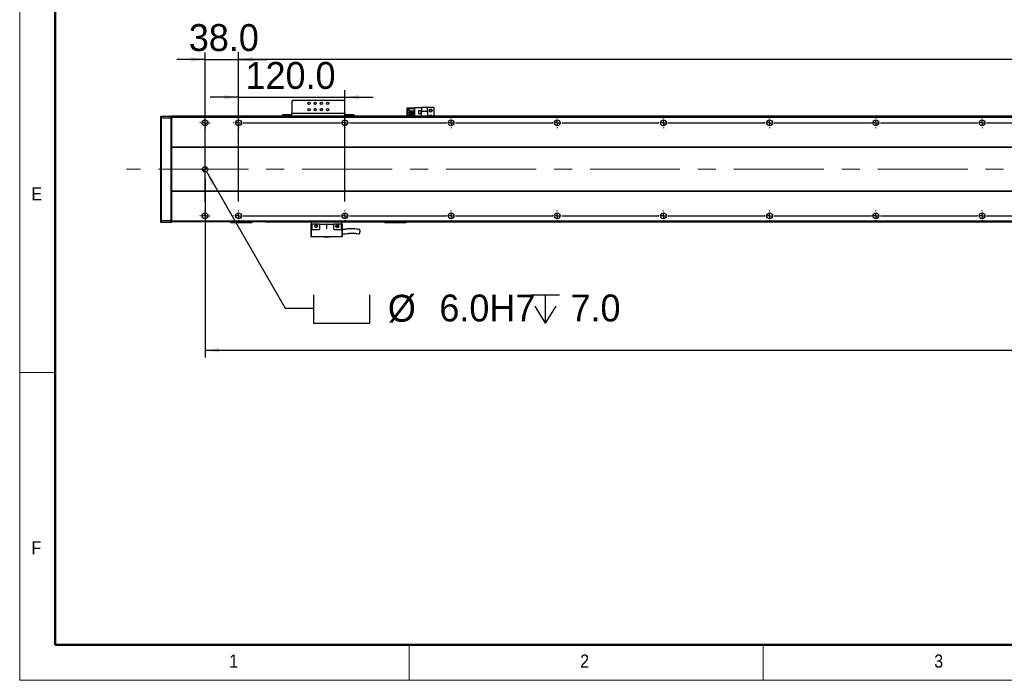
# Model space of a CAD drawing. Header units: millimetres. Extents: x 40 to 3320, y 40 to 2336.
# Tile 1 of 9: x 40 to 1153, y 40 to 787. Entities that reach past the tile are written whole.
import ezdxf

# ---------------------------------------------------------------- set-up
doc = ezdxf.new("R2010")
doc.units = ezdxf.units.MM
doc.header["$LTSCALE"] = 8
doc.linetypes.add('CENTERX2', pattern=[20.32, 12.7, -2.54, 2.54, -2.54])
doc.layers.add('DIMNS', color=7, linetype='Continuous')
doc.styles.add('SLDTEXTSTYLE1', font='Gothic.ttf', dxfattribs={"width": 0.913})
doc.styles.add('SLDTEXTSTYLE8', font='txt')
doc.dimstyles.new('SLDDIMSTYLE0', dxfattribs={"dimtxt": 30.4, "dimasz": 16, "dimexe": 0, "dimexo": 0.0625, "dimgap": 7.6, "dimtad": 2, "dimdec": 1, "dimrnd": 1e-09, "dimzin": 4, "dimdsep": 46, "dimtxsty": 'SLDTEXTSTYLE8', "dimsah": 1, "dimcen": 0.09, "dimadec": 0, "dimazin": 1, "dimtfac": 1, "dimtdec": 1, "dimtofl": 0, "dimtmove": 0, "dimatfit": 3, "dimfxl": 0, "dimfrac": 2, "dimtolj": 1, "dimtzin": 12, "dimarcsym": 0})
doc.dimstyles.new('SLDDIMSTYLE1', dxfattribs={"dimtxt": 30.4, "dimasz": 16, "dimexe": 0, "dimexo": 0.0625, "dimgap": 7.6, "dimtad": 2, "dimdec": 1, "dimrnd": 1e-09, "dimzin": 4, "dimdsep": 46, "dimtxsty": 'SLDTEXTSTYLE8', "dimsah": 1, "dimcen": 0.09, "dimadec": 0, "dimazin": 1, "dimtfac": 1, "dimtdec": 1, "dimtmove": 0, "dimatfit": 0, "dimfxl": 0, "dimfrac": 2, "dimtolj": 1, "dimtzin": 12, "dimarcsym": 0})
doc.dimstyles.new('SLDDIMSTYLE4', dxfattribs={"dimtxt": 30.4, "dimasz": 16, "dimexe": 0, "dimexo": 0.0625, "dimgap": 7.6, "dimtad": 0, "dimtih": 1, "dimtoh": 1, "dimdec": 1, "dimrnd": 1e-09, "dimzin": 4, "dimdsep": 46, "dimtxsty": 'SLDTEXTSTYLE8', "dimsah": 1, "dimcen": 0, "dimadec": 0, "dimazin": 1, "dimtfac": 1, "dimtdec": 1, "dimtofl": 0, "dimtmove": 0, "dimatfit": 3, "dimfxl": 0, "dimfrac": 2, "dimtolj": 1, "dimtzin": 12, "dimarcsym": 0})

# ---------------------------------------------------------------- blocks, each defined once
blk = doc.blocks.new('_D_13')
at = {"layer": 'DIMNS'}
for p, q in [((249.4, 607.3), (249.4, 405)), ((2485.4, 601.8), (2485.4, 405)), ((249.4, 413), (2485.4, 413))]:
    blk.add_line(p, q, dxfattribs=at)
for points in [[(249.4, 413), (265.4, 410.6), (265.4, 415.4)], [(2485.4, 413), (2469.4, 415.4), (2469.4, 410.6)]]:
    blk.add_solid(points, dxfattribs=at)
at = {"layer": 'DIMNS', "insert": (1303.6, 452.9), "char_height": 30.4, "attachment_point": 1, "style": 'SLDTEXTSTYLE8'}
blk.add_mtext('2236.0', dxfattribs=at)
blk = doc.blocks.new('SW_SYMBOL_HOLE_SPOT')
at = {"layer": 'DIMNS', "color": 0}
for p, q in [((0, 7000), (0, 600)), ((12800, 600), (12800, 7000)), ((0, 600), (12800, 600))]:
    blk.add_line(p, q, dxfattribs=at)
blk = doc.blocks.new('SW_SYMBOL_HOLE_DEPTH')
at = {"layer": 'DIMNS', "color": 0}
for p, q in [((0, 7000), (6400, 7000)), ((3200, 7000), (3200, 600)), ((800, 4440), (3200, 600)), ((5600, 4440), (3200, 600))]:
    blk.add_line(p, q, dxfattribs=at)
blk = doc.blocks.new('_D_15')
at = {"layer": 'DIMNS'}
for p, q in [((250.9, 614.9), (339.9, 460.7)), ((339.9, 460.7), (371.9, 460.7))]:
    blk.add_line(p, q, dxfattribs=at)
blk.add_solid([(250.9, 614.9), (256.8, 599.8), (261, 602.2)], dxfattribs=at)
at = {"layer": 'DIMNS', "xscale": 0.004985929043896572, "yscale": 0.004985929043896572, "zscale": 0.004985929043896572}
for name, p in [('SW_SYMBOL_HOLE_SPOT', (371.9, 440.6)), ('SW_SYMBOL_HOLE_DEPTH', (617.9, 440.6))]:
    blk.add_blockref(name, p, dxfattribs=at)
at = {"layer": 'DIMNS', "char_height": 30.4, "attachment_point": 1, "style": 'SLDTEXTSTYLE8'}
for s, insert in [('%%c', (456, 475.7)), (' 6.0H7', (502.9, 476)), ('7.0', (662.4, 476))]:
    blk.add_mtext(s, dxfattribs=dict(at, insert=insert))
blk = doc.blocks.new('_D_18')
at = {"layer": 'DIMNS'}
for p, q in [((287.4, 686), (287.4, 749.8)), ((2447.4, 686), (2447.4, 749.8)), ((2447.4, 741.8), (287.4, 741.8))]:
    blk.add_line(p, q, dxfattribs=at)
for points in [[(287.4, 741.8), (303.4, 739.4), (303.4, 744.2)], [(2447.4, 741.8), (2431.4, 744.2), (2431.4, 739.4)]]:
    blk.add_solid(points, dxfattribs=at)
at = {"layer": 'DIMNS', "char_height": 30.4, "attachment_point": 1, "style": 'SLDTEXTSTYLE8'}
for s, insert in [('2160.0', (1163.9, 781.7)), ('=18×120.0(PITCH)', (1282.8, 781.7))]:
    blk.add_mtext(s, dxfattribs=dict(at, insert=insert))
blk = doc.blocks.new('_D_19')
at = {"layer": 'DIMNS'}
for p, q in [((249.4, 581), (249.4, 749.7)), ((287.4, 581), (287.4, 749.7)), ((249.4, 741.7), (217.4, 741.7)), ((249.4, 741.7), (287.4, 741.7)), ((287.4, 741.7), (319.4, 741.7))]:
    blk.add_line(p, q, dxfattribs=at)
for points in [[(249.4, 741.7), (233.4, 744.1), (233.4, 739.3)], [(287.4, 741.7), (303.4, 739.3), (303.4, 744.1)]]:
    blk.add_solid(points, dxfattribs=at)
at = {"layer": 'DIMNS', "insert": (231.1, 781.6), "char_height": 30.4, "attachment_point": 1, "style": 'SLDTEXTSTYLE8'}
blk.add_mtext('38.0', dxfattribs=at)
blk = doc.blocks.new('_D_21')
at = {"layer": 'DIMNS'}
for p, q in [((287.4, 581), (287.4, 706.9)), ((407.4, 581), (407.4, 706.9)), ((287.4, 698.9), (255.4, 698.9)), ((287.4, 698.9), (407.4, 698.9)), ((407.4, 698.9), (439.4, 698.9))]:
    blk.add_line(p, q, dxfattribs=at)
for points in [[(287.4, 698.9), (271.4, 701.3), (271.4, 696.5)], [(407.4, 698.9), (423.4, 696.5), (423.4, 701.3)]]:
    blk.add_solid(points, dxfattribs=at)
at = {"layer": 'DIMNS', "insert": (295.2, 738.8), "char_height": 30.4, "attachment_point": 1, "style": 'SLDTEXTSTYLE8'}
blk.add_mtext('120.0', dxfattribs=at)
blk = doc.blocks.new('SW_CENTERMARKSYMBOL_1')
at = {"layer": 'DIMNS', "color": 0}
for p, q in [((-5.08, 105), (-5.84, 105)), ((0, 105), (-2.54, 105)), ((0, 110.08), (0, 110.84)), ((0, 105), (0, 107.54)), ((0, 105), (0, 102.46)), ((0, 105), (2.54, 105)), ((5.08, 105), (5.84, 105)), ((392.92, 105), (392.16, 105)), ((398, 105), (395.46, 105)), ((398, 110.08), (398, 110.84)), ((398, 105), (398, 107.54)), ((398, 105), (398, 102.46)), ((398, 105), (400.54, 105)), ((403.08, 105), (403.84, 105)), ((0, 99.92), (0, 99.16)), ((398, 99.92), (398, 99.16)), ((-5.08, 0), (-5.84, 0)), ((0, 0), (-2.54, 0)), ((0, 5.08), (0, 5.84)), ((0, 0), (0, 2.54)), ((0, 0), (0, -2.54)), ((0, 0), (2.54, 0)), ((5.08, 0), (5.84, 0)), ((0, -5.08), (0, -5.84))]:
    blk.add_line(p, q, dxfattribs=at)
blk = doc.blocks.new('SW_CENTERMARKSYMBOL_2')
at = {"layer": 'DIMNS', "color": 0}
for p, q in [((-365.08, 0), (-365.84, 0)), ((-360, 0), (-362.54, 0)), ((-360, 5.08), (-360, 5.84)), ((-360, 0), (-360, 2.54)), ((-360, 0), (-360, -2.54)), ((-360, 0), (-357.46, 0)), ((-354.92, 0), (-245.08, 0)), ((-240, 0), (-242.54, 0)), ((-240, 5.08), (-240, 5.84)), ((-240, 0), (-240, 2.54)), ((-240, 0), (-240, -2.54)), ((-240, 0), (-237.46, 0)), ((-234.92, 0), (-125.08, 0)), ((-125.08, 0), (-125.84, 0)), ((-120, 0), (-122.54, 0)), ((-120, 0), (-122.54, 0)), ((-120, 0), (-122.54, 0)), ((-120, 5.08), (-120, 5.84)), ((-120, 0), (-120, 2.54)), ((-120, 0), (-120, 2.54)), ((-120, 0), (-120, 2.54)), ((-120, 0), (-120, -2.54)), ((-120, 0), (-117.46, 0)), ((-120, 0), (-120, -2.54)), ((-120, 0), (-117.46, 0)), ((-120, 0), (-120, -2.54)), ((-120, 0), (-117.46, 0)), ((-114.92, 0), (-114.16, 0)), ((-114.92, 0), (-5.08, 0)), ((-5.08, 0), (-5.84, 0)), ((0, 0), (-2.54, 0)), ((0, 0), (-2.54, 0)), ((0, 0), (-2.54, 0)), ((0, 0), (-2.54, 0)), ((0, 5.08), (0, 5.84)), ((0, 0), (0, 2.54)), ((0, 0), (0, 2.54)), ((0, 0), (0, 2.54)), ((0, 0), (0, 2.54)), ((0, 0), (0, -2.54)), ((0, 0), (2.54, 0)), ((0, 0), (0, -2.54)), ((0, 0), (2.54, 0)), ((0, 0), (0, -2.54)), ((0, 0), (2.54, 0)), ((0, 0), (0, -2.54)), ((0, 0), (2.54, 0)), ((5.08, 0), (5.84, 0)), ((5.08, 0), (114.92, 0)), ((114.92, 0), (114.16, 0)), ((120, 0), (117.46, 0)), ((120, 0), (117.46, 0)), ((120, 0), (117.46, 0)), ((120, 0), (117.46, 0)), ((120, 0), (117.46, 0)), ((120, 5.08), (120, 5.84)), ((120, 0), (120, 2.54)), ((120, 0), (120, 2.54)), ((120, 0), (120, 2.54)), ((120, 0), (120, 2.54)), ((120, 0), (120, 2.54)), ((120, 0), (120, -2.54)), ((120, 0), (122.54, 0)), ((120, 0), (120, -2.54)), ((120, 0), (122.54, 0)), ((120, 0), (120, -2.54)), ((120, 0), (122.54, 0)), ((120, 0), (120, -2.54)), ((120, 0), (122.54, 0)), ((120, 0), (120, -2.54)), ((120, 0), (122.54, 0)), ((125.08, 0), (125.84, 0)), ((125.08, 0), (234.92, 0)), ((234.92, 0), (234.16, 0)), ((234.92, 0), (234.16, 0)), ((240, 0), (237.46, 0)), ((240, 0), (237.46, 0)), ((240, 0), (237.46, 0)), ((240, 0), (237.46, 0)), ((240, 0), (237.46, 0)), ((240, 0), (237.46, 0)), ((240, 5.08), (240, 5.84)), ((240, 0), (240, 2.54)), ((240, 0), (240, 2.54)), ((240, 0), (240, 2.54)), ((240, 0), (240, 2.54)), ((240, 0), (240, 2.54)), ((240, 0), (240, 2.54)), ((240, 0), (240, -2.54)), ((240, 0), (242.54, 0)), ((240, 0), (240, -2.54)), ((240, 0), (242.54, 0)), ((240, 0), (240, -2.54)), ((240, 0), (242.54, 0)), ((240, 0), (240, -2.54)), ((240, 0), (242.54, 0)), ((240, 0), (240, -2.54)), ((240, 0), (242.54, 0)), ((240, 0), (240, -2.54)), ((240, 0), (242.54, 0)), ((245.08, 0), (245.84, 0)), ((245.08, 0), (245.84, 0)), ((245.08, 0), (354.92, 0)), ((354.92, 0), (354.16, 0)), ((360, 0), (357.46, 0)), ((360, 0), (357.46, 0)), ((360, 0), (357.46, 0)), ((360, 0), (357.46, 0)), ((360, 0), (357.46, 0)), ((360, 0), (357.46, 0)), ((360, 0), (357.46, 0)), ((360, 5.08), (360, 5.84)), ((360, 0), (360, 2.54)), ((360, 0), (360, 2.54)), ((360, 0), (360, 2.54)), ((360, 0), (360, 2.54)), ((360, 0), (360, 2.54)), ((360, 0), (360, 2.54)), ((360, 0), (360, 2.54)), ((360, 0), (360, -2.54)), ((360, 0), (362.54, 0)), ((360, 0), (360, -2.54)), ((360, 0), (362.54, 0)), ((360, 0), (360, -2.54)), ((360, 0), (362.54, 0)), ((360, 0), (360, -2.54)), ((360, 0), (362.54, 0)), ((360, 0), (360, -2.54)), ((360, 0), (362.54, 0)), ((360, 0), (360, -2.54)), ((360, 0), (362.54, 0)), ((360, 0), (360, -2.54)), ((360, 0), (362.54, 0)), ((365.08, 0), (365.84, 0)), ((365.08, 0), (474.92, 0)), ((474.92, 0), (474.16, 0)), ((474.92, 0), (474.16, 0)), ((480, 0), (477.46, 0)), ((480, 0), (477.46, 0)), ((480, 0), (477.46, 0)), ((480, 0), (477.46, 0)), ((480, 0), (477.46, 0)), ((480, 0), (477.46, 0)), ((480, 0), (477.46, 0)), ((480, 0), (477.46, 0)), ((480, 5.08), (480, 5.84)), ((480, 0), (480, 2.54)), ((480, 0), (480, 2.54)), ((480, 0), (480, 2.54)), ((480, 0), (480, 2.54)), ((480, 0), (480, 2.54)), ((480, 0), (480, 2.54)), ((480, 0), (480, 2.54)), ((480, 0), (480, 2.54)), ((480, 0), (480, -2.54)), ((480, 0), (482.54, 0)), ((480, 0), (480, -2.54)), ((480, 0), (482.54, 0)), ((480, 0), (480, -2.54)), ((480, 0), (482.54, 0)), ((480, 0), (480, -2.54)), ((480, 0), (482.54, 0)), ((480, 0), (480, -2.54)), ((480, 0), (482.54, 0)), ((480, 0), (480, -2.54)), ((480, 0), (482.54, 0)), ((480, 0), (480, -2.54)), ((480, 0), (482.54, 0)), ((480, 0), (480, -2.54)), ((480, 0), (482.54, 0)), ((485.08, 0), (485.84, 0)), ((485.08, 0), (485.84, 0)), ((485.08, 0), (594.92, 0)), ((-360, -5.08), (-360, -5.84)), ((-240, -5.08), (-240, -5.84)), ((-120, -5.08), (-120, -5.84)), ((0, -5.08), (0, -5.84)), ((120, -5.08), (120, -5.84)), ((240, -5.08), (240, -5.84)), ((360, -5.08), (360, -5.84)), ((480, -5.08), (480, -5.84))]:
    blk.add_line(p, q, dxfattribs=at)
blk = doc.blocks.new('SW_CENTERMARKSYMBOL_3')
at = {"layer": 'DIMNS', "color": 0}
for p, q in [((-485.08, 0), (-485.84, 0)), ((-480, 0), (-482.54, 0)), ((-480, 5.08), (-480, 5.84)), ((-480, 0), (-480, 2.54)), ((-480, 0), (-480, -2.54)), ((-480, 0), (-477.46, 0)), ((-474.92, 0), (-365.08, 0)), ((-360, 0), (-362.54, 0)), ((-360, 5.08), (-360, 5.84)), ((-360, 0), (-360, 2.54)), ((-360, 0), (-360, -2.54)), ((-360, 0), (-357.46, 0)), ((-354.92, 0), (-245.08, 0)), ((-245.08, 0), (-245.84, 0)), ((-240, 0), (-242.54, 0)), ((-240, 0), (-242.54, 0)), ((-240, 0), (-242.54, 0)), ((-240, 5.08), (-240, 5.84)), ((-240, 0), (-240, 2.54)), ((-240, 0), (-240, 2.54)), ((-240, 0), (-240, 2.54)), ((-240, 0), (-240, -2.54)), ((-240, 0), (-237.46, 0)), ((-240, 0), (-240, -2.54)), ((-240, 0), (-237.46, 0)), ((-240, 0), (-240, -2.54)), ((-240, 0), (-237.46, 0)), ((-234.92, 0), (-234.16, 0)), ((-234.92, 0), (-125.08, 0)), ((-125.08, 0), (-125.84, 0)), ((-120, 0), (-122.54, 0)), ((-120, 0), (-122.54, 0)), ((-120, 0), (-122.54, 0)), ((-120, 0), (-122.54, 0)), ((-120, 5.08), (-120, 5.84)), ((-120, 0), (-120, 2.54)), ((-120, 0), (-120, 2.54)), ((-120, 0), (-120, 2.54)), ((-120, 0), (-120, 2.54)), ((-120, 0), (-120, -2.54)), ((-120, 0), (-117.46, 0)), ((-120, 0), (-120, -2.54)), ((-120, 0), (-117.46, 0)), ((-120, 0), (-120, -2.54)), ((-120, 0), (-117.46, 0)), ((-120, 0), (-120, -2.54)), ((-120, 0), (-117.46, 0)), ((-114.92, 0), (-114.16, 0)), ((-114.92, 0), (-5.08, 0)), ((-5.08, 0), (-5.84, 0)), ((0, 0), (-2.54, 0)), ((0, 0), (-2.54, 0)), ((0, 0), (-2.54, 0)), ((0, 0), (-2.54, 0)), ((0, 0), (-2.54, 0)), ((0, 5.08), (0, 5.84)), ((0, 0), (0, 2.54)), ((0, 0), (0, 2.54)), ((0, 0), (0, 2.54)), ((0, 0), (0, 2.54)), ((0, 0), (0, 2.54)), ((0, 0), (0, -2.54)), ((0, 0), (2.54, 0)), ((0, 0), (0, -2.54)), ((0, 0), (2.54, 0)), ((0, 0), (0, -2.54)), ((0, 0), (2.54, 0)), ((0, 0), (0, -2.54)), ((0, 0), (2.54, 0)), ((0, 0), (0, -2.54)), ((0, 0), (2.54, 0)), ((5.08, 0), (5.84, 0)), ((5.08, 0), (114.92, 0)), ((114.92, 0), (114.16, 0)), ((114.92, 0), (114.16, 0)), ((120, 0), (117.46, 0)), ((120, 0), (117.46, 0)), ((120, 0), (117.46, 0)), ((120, 0), (117.46, 0)), ((120, 0), (117.46, 0)), ((120, 0), (117.46, 0)), ((120, 5.08), (120, 5.84)), ((120, 0), (120, 2.54)), ((120, 0), (120, 2.54)), ((120, 0), (120, 2.54)), ((120, 0), (120, 2.54)), ((120, 0), (120, 2.54)), ((120, 0), (120, 2.54)), ((120, 0), (120, -2.54)), ((120, 0), (122.54, 0)), ((120, 0), (120, -2.54)), ((120, 0), (122.54, 0)), ((120, 0), (120, -2.54)), ((120, 0), (122.54, 0)), ((120, 0), (120, -2.54)), ((120, 0), (122.54, 0)), ((120, 0), (120, -2.54)), ((120, 0), (122.54, 0)), ((120, 0), (120, -2.54)), ((120, 0), (122.54, 0)), ((125.08, 0), (125.84, 0)), ((125.08, 0), (125.84, 0)), ((125.08, 0), (234.92, 0)), ((234.92, 0), (234.16, 0)), ((240, 0), (237.46, 0)), ((240, 0), (237.46, 0)), ((240, 0), (237.46, 0)), ((240, 0), (237.46, 0)), ((240, 0), (237.46, 0)), ((240, 0), (237.46, 0)), ((240, 0), (237.46, 0)), ((240, 5.08), (240, 5.84)), ((240, 0), (240, 2.54)), ((240, 0), (240, 2.54)), ((240, 0), (240, 2.54)), ((240, 0), (240, 2.54)), ((240, 0), (240, 2.54)), ((240, 0), (240, 2.54)), ((240, 0), (240, 2.54)), ((240, 0), (240, -2.54)), ((240, 0), (242.54, 0)), ((240, 0), (240, -2.54)), ((240, 0), (242.54, 0)), ((240, 0), (240, -2.54)), ((240, 0), (242.54, 0)), ((240, 0), (240, -2.54)), ((240, 0), (242.54, 0)), ((240, 0), (240, -2.54)), ((240, 0), (242.54, 0)), ((240, 0), (240, -2.54)), ((240, 0), (242.54, 0)), ((240, 0), (240, -2.54)), ((240, 0), (242.54, 0)), ((245.08, 0), (245.84, 0)), ((245.08, 0), (354.92, 0)), ((354.92, 0), (354.16, 0)), ((354.92, 0), (354.16, 0)), ((360, 0), (357.46, 0)), ((360, 0), (357.46, 0)), ((360, 0), (357.46, 0)), ((360, 0), (357.46, 0)), ((360, 0), (357.46, 0)), ((360, 0), (357.46, 0)), ((360, 0), (357.46, 0)), ((360, 0), (357.46, 0)), ((360, 5.08), (360, 5.84)), ((360, 0), (360, 2.54)), ((360, 0), (360, 2.54)), ((360, 0), (360, 2.54)), ((360, 0), (360, 2.54)), ((360, 0), (360, 2.54)), ((360, 0), (360, 2.54)), ((360, 0), (360, 2.54)), ((360, 0), (360, 2.54)), ((360, 0), (360, -2.54)), ((360, 0), (362.54, 0)), ((360, 0), (360, -2.54)), ((360, 0), (362.54, 0)), ((360, 0), (360, -2.54)), ((360, 0), (362.54, 0)), ((360, 0), (360, -2.54)), ((360, 0), (362.54, 0)), ((360, 0), (360, -2.54)), ((360, 0), (362.54, 0)), ((360, 0), (360, -2.54)), ((360, 0), (362.54, 0)), ((360, 0), (360, -2.54)), ((360, 0), (362.54, 0)), ((360, 0), (360, -2.54)), ((360, 0), (362.54, 0)), ((365.08, 0), (365.84, 0)), ((365.08, 0), (365.84, 0)), ((365.08, 0), (474.92, 0)), ((-480, -5.08), (-480, -5.84)), ((-360, -5.08), (-360, -5.84)), ((-240, -5.08), (-240, -5.84)), ((-120, -5.08), (-120, -5.84)), ((0, -5.08), (0, -5.84)), ((120, -5.08), (120, -5.84)), ((240, -5.08), (240, -5.84)), ((360, -5.08), (360, -5.84))]:
    blk.add_line(p, q, dxfattribs=at)
blk = doc.blocks.new('SW_DOWELSYMBOL_0')
at = {"linetype": 'Continuous', "lineweight": 18}
h = blk.add_hatch(color=0, dxfattribs=at)
edge = h.paths.add_edge_path(flags=0)
edge.add_arc((0, 0), 3, 180, 270)
edge.add_line((0, -3), (0, 0))
edge.add_line((0, 0), (-3, 0))
h = blk.add_hatch(color=0, dxfattribs=at)
edge = h.paths.add_edge_path(flags=0)
edge.add_arc((0, 0), 3, 0, 90)
edge.add_line((0, 3), (0, 0))
edge.add_line((0, 0), (3, 0))
at = {"layer": 'DIMNS', "color": 0}
blk.add_circle((0, 0), 3, dxfattribs=at)

msp = doc.modelspace()

# ---------------------------------------------------------------- linework, layer by layer
at = {"color": 7, "linetype": 'Continuous', "lineweight": 18}
for p, q in [((40, 2336), (40, 40)), ((80, 2296), (80, 80)), ((80, 388), (40, 388)), ((80, 80), (3280, 80)), ((480, 40), (480, 80)), ((880, 80), (880, 40)), ((984, 80), (3280, 80)), ((40, 40), (3320, 40))]:
    msp.add_line(p, q, dxfattribs=at)
at = {"color": 7, "linetype": 'Continuous', "lineweight": 50}
for p, q in [((80, 2296), (80, 80)), ((80, 80), (3280, 80))]:
    msp.add_line(p, q, dxfattribs=at)
at = {"color": 7, "linetype": 'Continuous', "lineweight": 25}
for p, q in [((348.4, 695.3), (347.4, 694.3)), ((347.4, 694.3), (347.4, 680.5)), ((406.4, 695.3), (348.4, 695.3)), ((407.4, 694.3), (406.4, 695.3)), ((407.4, 680.5), (407.4, 694.3)), ((337.4, 677.5), (337.4, 679.5)), ((337.4, 679.5), (338.4, 679.5)), ((338.4, 679.5), (338.4, 677.5)), ((338.4, 679.5), (346.4, 679.5)), ((346.4, 679.5), (346.4, 677.5)), ((347.4, 679.5), (346.4, 679.5)), ((347.4, 677.5), (347.4, 680.5)), ((407.4, 680.5), (347.4, 680.5)), ((407.4, 680.5), (407.4, 677.5)), ((408.4, 679.5), (407.4, 679.5)), ((408.4, 679.5), (408.4, 677.5)), ((408.4, 679.5), (416.4, 679.5)), ((416.4, 677.5), (416.4, 679.5)), ((416.4, 679.5), (417.4, 679.5)), ((417.4, 679.5), (417.4, 677.5)), ((478.2, 687), (477.9, 686.7)), ((478.2, 686.7), (477.9, 686.7)), ((477.9, 677.5), (477.9, 686.7)), ((478.2, 687), (478.32, 687)), ((478.32, 687), (478.2, 686.7)), ((482.6, 686.7), (478.2, 686.7)), ((478.2, 686.7), (478.2, 677.5)), ((478.32, 687), (482.6, 687)), ((480.2, 683.56), (480.2, 686.06)), ((480.2, 686.06), (486.4, 686.06)), ((480.2, 683.56), (486.4, 683.56)), ((480.2, 682.52), (486.4, 682.52)), ((480.2, 681.02), (480.2, 682.52)), ((480.2, 681.02), (486.4, 681.02)), ((480.2, 678.48), (480.2, 679.98)), ((480.2, 679.98), (486.4, 679.98)), ((482.6, 687), (486.4, 687)), ((482.6, 686.06), (482.6, 687)), ((482.6, 682.52), (482.6, 683.56)), ((482.6, 679.98), (482.6, 681.02)), ((486.4, 677.5), (486.4, 687.3)), ((486.4, 687.3), (493.95, 687.3)), ((493.7, 683.6), (490.5, 683.6)), ((490.5, 683.6), (490.5, 680.4)), ((490.5, 680.4), (493.7, 680.4)), ((490.6, 683.5), (490.6, 680.5)), ((493.6, 683.5), (490.6, 683.5)), ((490.6, 680.5), (493.6, 680.5)), ((493.6, 680.5), (493.6, 683.5)), ((493.7, 680.4), (493.7, 683.6)), ((500.9, 687.3), (493.95, 687.3)), ((493.95, 687.3), (493.95, 683)), ((500.9, 683), (493.95, 683)), ((493.95, 678), (493.95, 683)), ((500.9, 683), (500.9, 687.3)), ((507.9, 687.3), (500.9, 687.3)), ((500.9, 683), (500.9, 678)), ((507.9, 687.3), (507.9, 677.5)), ((199.4, 677.2), (199.7, 677.5)), ((199.4, 675.38), (199.4, 677.2)), ((199.4, 675.38), (199.7, 675.5)), ((199.4, 559.63), (199.4, 675.38)), ((199.7, 677.5), (199.7, 675.5)), ((199.7, 677.5), (211.1, 677.5)), ((199.7, 675.5), (199.7, 559.5)), ((211.1, 675.5), (199.7, 675.5)), ((211.1, 675.5), (211.1, 677.5)), ((211.4, 677.2), (211.1, 677.5)), ((211.1, 559.5), (211.1, 675.5)), ((211.4, 675.38), (211.1, 675.5)), ((2523.4, 677.5), (211.4, 677.5)), ((211.4, 677.5), (211.4, 677.2)), ((211.4, 677.2), (211.4, 677)), ((2523.4, 677), (211.4, 677)), ((211.4, 677), (211.4, 676)), ((2523.4, 676), (211.4, 676)), ((211.4, 676), (211.4, 642.5)), ((480.2, 678.48), (486.4, 678.48)), ((482.6, 677.5), (482.6, 678.48)), ((493.95, 678), (500.9, 678)), ((493.95, 678), (493.95, 677.5)), ((500.9, 677.5), (500.9, 678)), ((2523.4, 642.5), (211.4, 642.5)), ((211.4, 642.5), (211.4, 642)), ((2523.4, 642), (211.4, 642)), ((211.4, 642), (211.4, 593)), ((2523.4, 593), (211.4, 593)), ((211.4, 593), (211.4, 592.5)), ((2523.4, 592.5), (211.4, 592.5)), ((211.4, 592.5), (211.4, 559)), ((199.4, 557.8), (199.4, 559.63)), ((199.4, 559.63), (199.7, 559.5)), ((199.4, 557.8), (199.7, 557.5)), ((199.7, 559.5), (199.7, 557.5)), ((199.7, 559.5), (211.1, 559.5)), ((211.1, 557.5), (199.7, 557.5)), ((211.4, 559.63), (211.1, 559.5)), ((211.1, 557.5), (211.1, 559.5)), ((211.4, 557.8), (211.1, 557.5)), ((2523.4, 559), (211.4, 559)), ((211.4, 559), (211.4, 558)), ((211.4, 558), (211.4, 557.8)), ((2523.4, 558), (211.4, 558)), ((278.4, 557.3), (278.4, 558)), ((278.4, 557.3), (278.7, 557)), ((278.4, 557.3), (279.4, 557.3)), ((279.52, 557), (278.7, 557)), ((279.4, 558), (279.4, 557.3)), ((279.52, 557), (279.4, 557.3)), ((279.4, 557.3), (301.4, 557.3)), ((301.27, 557), (279.52, 557)), ((301.27, 557), (301.4, 557.3)), ((302.1, 557), (301.27, 557)), ((301.4, 557.3), (301.4, 558)), ((301.4, 557.3), (302.4, 557.3)), ((302.1, 557), (302.4, 557.3)), ((302.4, 558), (302.4, 557.3)), ((317.4, 558), (317.4, 557.9)), ((2417.4, 557.9), (317.4, 557.9)), ((317.4, 557.7), (317.4, 557.9)), ((2417.4, 557.7), (317.4, 557.7)), ((369.9, 555.6), (369.9, 557.7)), ((403.9, 555.6), (403.9, 557.7)), ((452.4, 557.3), (452.4, 557.7)), ((452.4, 557.3), (452.7, 557)), ((452.4, 557.3), (453.4, 557.3)), ((453.52, 557), (452.7, 557)), ((453.4, 557.7), (453.4, 557.3)), ((453.52, 557), (453.4, 557.3)), ((453.4, 557.3), (475.4, 557.3)), ((475.27, 557), (453.52, 557)), ((475.27, 557), (475.4, 557.3)), ((476.1, 557), (475.27, 557)), ((475.4, 557.3), (475.4, 557.7)), ((475.4, 557.3), (476.4, 557.3)), ((476.1, 557), (476.4, 557.3)), ((476.4, 557.7), (476.4, 557.3)), ((368.9, 555.6), (368.9, 541.2)), ((370.1, 555.6), (368.9, 555.6)), ((370.1, 549.6), (369.9, 549.6)), ((369.9, 541.2), (369.9, 549.6)), ((370.1, 555.6), (370.1, 549.6)), ((378.9, 555.6), (370.1, 555.6)), ((370.1, 549.6), (378.9, 549.6)), ((378.9, 555.6), (378.9, 549.6)), ((378.9, 555.6), (386.65, 555.6)), ((387.15, 555.6), (386.65, 555.6)), ((386.65, 555.6), (386.65, 550.85)), ((387.15, 555.6), (394.9, 555.6)), ((387.15, 550.85), (387.15, 555.6)), ((394.9, 549.6), (394.9, 555.6)), ((403.7, 555.6), (394.9, 555.6)), ((394.9, 549.6), (403.7, 549.6)), ((399.91, 553.65), (400.04, 553.25)), ((403.7, 549.6), (403.7, 555.6)), ((404.9, 555.6), (403.7, 555.6)), ((403.9, 549.6), (403.7, 549.6)), ((403.9, 549.6), (403.9, 541.2)), ((404.9, 541.2), (404.9, 555.6)), ((369.9, 541.2), (368.9, 541.2)), ((403.9, 541.2), (369.9, 541.2)), ((383.9, 541.2), (383.9, 541)), ((384.58, 541), (383.9, 541)), ((389.9, 541), (384.58, 541)), ((389.9, 541), (389.9, 541.2)), ((404.9, 541.2), (403.9, 541.2))]:
    msp.add_line(p, q, dxfattribs=at)
at = {"color": 8, "linetype": 'Continuous', "lineweight": 25}
for p, q in [((374.65, 686), (373.15, 686)), ((381.65, 686), (380.15, 686))]:
    msp.add_line(p, q, dxfattribs=at)
at = {"color": 7, "linetype": 'Continuous', "lineweight": 25}
for centre, radius in [((366.9, 692), 1.25), ((373.9, 692), 1.25), ((380.9, 692), 1.25), ((387.9, 692), 1.25), ((366.9, 685), 1.25), ((373.9, 685), 1.25), ((380.9, 685), 1.25), ((387.9, 685), 1.25), ((504.4, 684), 1.75), ((504.4, 684), 1.25), ((249.4, 670), 3.3), ((287.4, 670), 3.3), ((407.4, 670), 3.3), ((527.4, 670), 3.3), ((647.4, 670), 3.3), ((767.4, 670), 3.3), ((887.4, 670), 3.3), ((1007.4, 670), 3.3), ((1127.4, 670), 3.3), ((249.4, 617.5), 3), ((249.4, 565), 3.3), ((287.4, 565), 3.3), ((407.4, 565), 3.3), ((527.4, 565), 3.3), ((647.4, 565), 3.3), ((767.4, 565), 3.3), ((887.4, 565), 3.3), ((1007.4, 565), 3.3), ((1127.4, 565), 3.3), ((374.9, 553.1), 1.6), ((398.9, 553.1), 1.6)]:
    msp.add_circle(centre, radius, dxfattribs=at)
for centre, radius, start, end in [((504.4, 677), 1.75, 16.60155, 163.39845), ((504.4, 677), 1.25, 23.57818, 156.42182), ((386.9, 550.85), 0.25, 180, 0)]:
    msp.add_arc(centre, radius, start, end, dxfattribs=at)
for points, knots in [([(376.04, 553.25), (376.06, 553.12), (376.1, 552.86), (375.99, 552.47), (375.77, 552.13), (375.43, 551.86), (375.01, 551.71), (374.56, 551.7), (374.12, 551.83), (373.89, 552.02), (373.78, 552.1)], [0, 0, 0, 0, 0.1147374, 0.2305896, 0.3509276, 0.4758259, 0.6054435, 0.7393903, 0.8775422, 1, 1, 1, 1]), ([(374.88, 554.4), (375.02, 554.38), (375.3, 554.32), (375.66, 554.07), (375.84, 553.82), (375.9, 553.67), (375.91, 553.65)], [0, 0, 0, 0, 0.3223358, 0.6432086, 0.9518342, 1, 1, 1, 1]), ([(398.9, 554.25), (398.78, 554.24), (398.55, 554.22), (398.23, 554.06), (397.98, 553.82), (397.81, 553.52), (397.73, 553.17), (397.77, 552.82), (397.9, 552.5), (398.13, 552.23), (398.42, 552.04), (398.76, 551.94), (399.11, 551.96), (399.45, 552.07), (399.73, 552.28), (399.93, 552.57), (400.05, 552.9), (400.04, 553.13), (400.04, 553.25)], [0, 0, 0, 0, 0.0624978, 0.124998, 0.1874975, 0.2499953, 0.3124955, 0.3749953, 0.4374963, 0.4999951, 0.5624968, 0.6249983, 0.6874939, 0.7499985, 0.8124962, 0.8749971, 0.9374984, 1, 1, 1, 1]), ([(400.04, 553.25), (400.06, 553.12), (400.1, 552.86), (399.99, 552.47), (399.77, 552.13), (399.43, 551.86), (399.01, 551.71), (398.56, 551.7), (398.12, 551.83), (397.89, 552.02), (397.78, 552.1)], [0, 0, 0, 0, 0.11473837, 0.23059298, 0.35092638, 0.47582492, 0.60545114, 0.73939824, 0.87754195, 1, 1, 1, 1]), ([(398.28, 554.06), (398.34, 554.11), (398.41, 554.16), (398.49, 554.18), (398.49, 554.18)], [0, 0, 0, 0, 0.962929, 1, 1, 1, 1]), ([(398.88, 554.4), (399.02, 554.38), (399.3, 554.32), (399.66, 554.07), (399.84, 553.82), (399.9, 553.67), (399.91, 553.65)], [0, 0, 0, 0, 0.3223122, 0.6432198, 0.9518434, 1, 1, 1, 1]), ([(424.21, 549.4), (423.24, 549.55), (421.43, 549.84), (418.96, 550.22), (416.9, 550.39), (415.05, 550.43), (413.02, 550.35), (411.18, 550.14), (409.67, 549.93), (408.66, 549.77), (407.62, 549.62), (406.56, 549.5), (405.64, 549.43), (405.09, 549.46), (404.9, 549.47)], [0, 0, 0, 0, 0.1557752, 0.2907869, 0.3967691, 0.4749909, 0.5735904, 0.7047469, 0.7546899, 0.8070877, 0.8612075, 0.9159542, 0.9704054, 1, 1, 1, 1]), ([(404.9, 544.49), (405.13, 544.48), (405.85, 544.45), (407, 544.54), (408.68, 544.73), (410.38, 545), (412.05, 545.23), (413.5, 545.38), (415.19, 545.46), (417.1, 545.4), (419.14, 545.18), (421.25, 544.82), (422.79, 544.58), (423.64, 544.45)], [0, 0, 0, 0, 0.0368682, 0.1125397, 0.1785183, 0.3028051, 0.3842704, 0.4445291, 0.5302864, 0.6473384, 0.7447475, 0.8603545, 1, 1, 1, 1]), ([(423.65, 544.5), (423.68, 544.48), (423.78, 544.44), (423.97, 544.71), (424.19, 545.21), (424.37, 545.9), (424.51, 546.71), (424.59, 547.55), (424.59, 548.33), (424.52, 548.95), (424.39, 549.33), (424.27, 549.37), (424.21, 549.38)], [0, 0, 0, 0, 0.0574058, 0.1630269, 0.2664663, 0.3699775, 0.4747883, 0.5815852, 0.6902322, 0.7997764, 0.908818, 1, 1, 1, 1])]:
    msp.add_open_spline(points, degree=3, knots=knots, dxfattribs=at)
at = {"layer": 'DIMNS', "linetype": 'CENTERX2', "lineweight": 18}
msp.add_line((2574.2, 617.5), (160.6, 617.5), dxfattribs=at)

# ---------------------------------------------------------------- block references
at = {"layer": 'DIMNS'}
for name, p in [('SW_CENTERMARKSYMBOL_1', (249.4, 565)), ('SW_CENTERMARKSYMBOL_3', (767.4, 670)), ('SW_DOWELSYMBOL_0', (249.4, 617.5)), ('SW_CENTERMARKSYMBOL_2', (647.4, 565))]:
    msp.add_blockref(name, p, dxfattribs=at)

# ---------------------------------------------------------------- texts
at = {"color": 7, "linetype": 'Continuous', "lineweight": 0, "char_height": 14.82, "attachment_point": 1, "style": 'SLDTEXTSTYLE1'}
for s, insert in [('E', (53.33, 597.17)), ('F', (53.33, 197.17)), ('1', (276.67, 69.17)), ('2', (673.33, 69.17)), ('3', (1073.33, 69.17))]:
    msp.add_mtext(s, dxfattribs=dict(at, insert=insert))

# ---------------------------------------------------------------- dimensions: what is measured, and where the dimension line sits
at = {"layer": 'DIMNS'}
for base, p1, p2, dimstyle, picture, middle in [((287.4, 741.68), (249.4, 570.84), (287.4, 570.84), 'SLDDIMSTYLE1', '_D_19', (268.58, 741.68)), ((407.4, 698.88), (287.4, 570.84), (407.4, 570.84), 'SLDDIMSTYLE1', '_D_21', (343.65, 698.88)), ((2485.4, 413), (249.4, 617.5), (2485.4, 611.96), 'SLDDIMSTYLE0', '_D_13', (1362.97, 413))]:
    dim = msp.add_linear_dim(base=base, p1=p1, p2=p2, dimstyle=dimstyle, dxfattribs=at)
    dim.commit()
    dim.dimension.update_dxf_attribs({"geometry": picture, "text_midpoint": middle, "dimtype": 160})
dim = msp.add_linear_dim(base=(287.4, 741.81), p1=(2447.4, 675.84), p2=(287.4, 675.84), angle=0, text='<>=18×120.0(PITCH)', dimstyle='SLDDIMSTYLE0', dxfattribs=at)
dim.commit()
dim.dimension.update_dxf_attribs({"geometry": '_D_18', "text_midpoint": (1388.71, 741.81), "dimtype": 160})
dim = msp.add_diameter_dim_2p(p1=(247.9, 620.1), p2=(250.9, 614.91), text='{\\fGDT;v}<>H7{\\fGDT;x}7.0\\P', dimstyle='SLDDIMSTYLE4', dxfattribs=at)
dim.commit()
dim.dimension.update_dxf_attribs({"geometry": '_D_15', "text_midpoint": (543.61, 460.72), "dimtype": 163})

doc.saveas('drawing.dxf')
